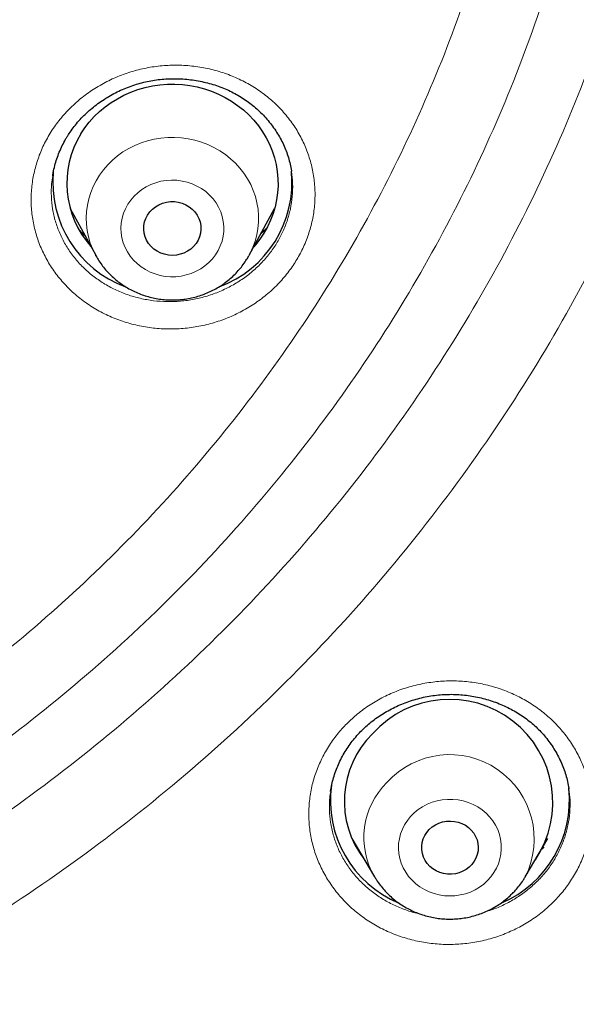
# Model space of a CAD drawing. Header units: millimetres. Extents: x 8 to 971, y 12 to 977.
# Tile 137 of 195: x 358 to 366, y 776 to 790. Entities that reach past the tile are written whole.
import ezdxf

# ---------------------------------------------------------------- set-up
doc = ezdxf.new("R2010")
doc.units = ezdxf.units.MM

msp = doc.modelspace()

# ---------------------------------------------------------------- linework, layer by layer
at = {"color": 7, "linetype": 'Continuous', "lineweight": 30}
for p, q in [((358.695, 787.532), (359.058, 786.867)), ((361.236, 786.867), (361.599, 787.532)), ((359.062, 786.86), (359.058, 786.867)), ((361.208, 786.819), (361.231, 786.859)), ((361.236, 786.867), (361.232, 786.859)), ((362.397, 779.265), (362.395, 779.252)), ((365.777, 779.291), (365.777, 779.3)), ((362.697, 778.587), (363.019, 778.04)), ((365.158, 778.04), (365.48, 778.587)), ((362.792, 778.425), (362.769, 778.447)), ((365.42, 778.465), (365.391, 778.435))]:
    msp.add_line(p, q, dxfattribs=at)
at = {"color": 252, "linetype": 'Continuous', "lineweight": 0}
for p, q in [((361.477, 787.241), (361.401, 787.17)), ((362.789, 778.429), (362.767, 778.452)), ((365.421, 778.466), (365.392, 778.437))]:
    msp.add_line(p, q, dxfattribs=at)
at = {"color": 7, "linetype": 'Continuous', "lineweight": 30, "flags": 128}
for points in [[(358.848, 788.593), (358.905, 788.678), (358.968, 788.759), (359.037, 788.836), (359.112, 788.908), (359.192, 788.975), (359.277, 789.036), (359.366, 789.091), (359.46, 789.141), (359.557, 789.184), (359.656, 789.22), (359.759, 789.249), (359.863, 789.272), (359.969, 789.287), (360.076, 789.296), (360.183, 789.297), (360.29, 789.291), (360.396, 789.278), (360.501, 789.258), (360.604, 789.23), (360.705, 789.196), (360.802, 789.156), (360.897, 789.108), (360.988, 789.055), (361.074, 788.996), (361.156, 788.931), (361.233, 788.86), (361.304, 788.785), (361.369, 788.705), (361.428, 788.621), (361.48, 788.534), (361.526, 788.443), (361.565, 788.349), (361.596, 788.253), (361.62, 788.155), (361.636, 788.055), (361.645, 787.955), (361.647, 787.854), (361.64, 787.754), (361.626, 787.654), (361.605, 787.555), (361.576, 787.459), (361.54, 787.364), (361.496, 787.272), (361.446, 787.183), (361.389, 787.098), (361.326, 787.016), (361.303, 786.989)], [(359.795, 787.439), (359.827, 787.483), (359.865, 787.523), (359.908, 787.557), (359.956, 787.585), (360.008, 787.607), (360.063, 787.622), (360.119, 787.629), (360.175, 787.629), (360.231, 787.622), (360.286, 787.607), (360.338, 787.585), (360.386, 787.557), (360.429, 787.523), (360.467, 787.483), (360.499, 787.439), (360.524, 787.391), (360.541, 787.341), (360.551, 787.288), (360.553, 787.235), (360.547, 787.182), (360.533, 787.13), (360.512, 787.081), (360.484, 787.035), (360.449, 786.993), (360.408, 786.956), (360.362, 786.924), (360.312, 786.899), (360.259, 786.881), (360.204, 786.87), (360.147, 786.866), (360.09, 786.87), (360.035, 786.881), (359.982, 786.899), (359.932, 786.924), (359.886, 786.956), (359.845, 786.993), (359.81, 787.035), (359.782, 787.081), (359.761, 787.13), (359.747, 787.182), (359.741, 787.235), (359.743, 787.288), (359.753, 787.341), (359.77, 787.391), (359.795, 787.439)], [(363.795, 778.713), (363.836, 778.749), (363.882, 778.779), (363.932, 778.803), (363.985, 778.82), (364.04, 778.83), (364.096, 778.833), (364.152, 778.828), (364.206, 778.817), (364.258, 778.798), (364.307, 778.772), (364.352, 778.74), (364.392, 778.703), (364.426, 778.661), (364.453, 778.615), (364.473, 778.566), (364.485, 778.514), (364.49, 778.462), (364.487, 778.409), (364.476, 778.358), (364.458, 778.308), (364.433, 778.261), (364.4, 778.218), (364.362, 778.179), (364.319, 778.146), (364.271, 778.119), (364.219, 778.098), (364.165, 778.085), (364.109, 778.078), (364.053, 778.079), (363.998, 778.088), (363.944, 778.103), (363.893, 778.125), (363.846, 778.154), (363.804, 778.189), (363.767, 778.228), (363.737, 778.273), (363.713, 778.32), (363.697, 778.371), (363.688, 778.423), (363.687, 778.476), (363.694, 778.528), (363.708, 778.579), (363.73, 778.627), (363.759, 778.672), (363.795, 778.713)]]:
    msp.add_lwpolyline(points, dxfattribs=at)
at = {"color": 252, "linetype": 'Continuous', "lineweight": 0, "flags": 128}
for points in [[(359.058, 786.867), (359.056, 786.87), (359.016, 786.953), (358.982, 787.039), (358.956, 787.127), (358.938, 787.217), (358.927, 787.308), (358.923, 787.399), (358.928, 787.49), (358.94, 787.581), (358.96, 787.67), (358.987, 787.758), (359.022, 787.844), (359.064, 787.926), (359.112, 788.005), (359.168, 788.081), (359.229, 788.152), (359.296, 788.218), (359.369, 788.279), (359.446, 788.334), (359.528, 788.383), (359.614, 788.426), (359.703, 788.463), (359.795, 788.493), (359.889, 788.515), (359.985, 788.531), (360.082, 788.54), (360.179, 788.541), (360.277, 788.535), (360.373, 788.521), (360.468, 788.501), (360.56, 788.474), (360.651, 788.439), (360.738, 788.398), (360.821, 788.351), (360.9, 788.298), (360.974, 788.239), (361.043, 788.174), (361.107, 788.105), (361.164, 788.031), (361.215, 787.953), (361.259, 787.871), (361.296, 787.787), (361.326, 787.7), (361.348, 787.611), (361.363, 787.521), (361.37, 787.429), (361.369, 787.338), (361.361, 787.247), (361.345, 787.157), (361.321, 787.068), (361.29, 786.981), (361.252, 786.897), (361.236, 786.867)], [(359.514, 787.591), (359.48, 787.528), (359.453, 787.463), (359.433, 787.394), (359.421, 787.325), (359.417, 787.254), (359.42, 787.184), (359.431, 787.114), (359.449, 787.045), (359.475, 786.979), (359.508, 786.915), (359.548, 786.855), (359.594, 786.8), (359.646, 786.749), (359.704, 786.703), (359.766, 786.663), (359.832, 786.629), (359.901, 786.602), (359.973, 786.582), (360.047, 786.568), (360.122, 786.562), (360.197, 786.563), (360.272, 786.572), (360.345, 786.588), (360.416, 786.61), (360.485, 786.64), (360.55, 786.675), (360.61, 786.717), (360.666, 786.765), (360.716, 786.818), (360.76, 786.875), (360.798, 786.936), (360.828, 787.001), (360.852, 787.068), (360.868, 787.137), (360.876, 787.207), (360.877, 787.278), (360.87, 787.348), (360.855, 787.417), (360.833, 787.485), (360.803, 787.55), (360.767, 787.612), (360.724, 787.67), (360.674, 787.723), (360.62, 787.772), (360.56, 787.814), (360.496, 787.851), (360.428, 787.882), (360.357, 787.906), (360.284, 787.922), (360.21, 787.932), (360.134, 787.935), (360.059, 787.93), (359.985, 787.918), (359.913, 787.898), (359.843, 787.872), (359.776, 787.84), (359.714, 787.801), (359.655, 787.756), (359.603, 787.706), (359.555, 787.651), (359.514, 787.591)], [(364.622, 777.987), (364.671, 778.041), (364.713, 778.1), (364.749, 778.162), (364.777, 778.227), (364.799, 778.295), (364.812, 778.364), (364.818, 778.435), (364.817, 778.505), (364.808, 778.576), (364.791, 778.644), (364.766, 778.711), (364.735, 778.775), (364.696, 778.836), (364.651, 778.893), (364.601, 778.945), (364.544, 778.992), (364.483, 779.033), (364.418, 779.068), (364.349, 779.097), (364.278, 779.119), (364.204, 779.133), (364.129, 779.141), (364.054, 779.141), (363.979, 779.134), (363.905, 779.12), (363.834, 779.099), (363.765, 779.071), (363.699, 779.036), (363.638, 778.996), (363.581, 778.949), (363.53, 778.898), (363.484, 778.841), (363.445, 778.781), (363.413, 778.717), (363.388, 778.65), (363.37, 778.582), (363.36, 778.512), (363.358, 778.441), (363.364, 778.37), (363.377, 778.301), (363.397, 778.233), (363.425, 778.167), (363.46, 778.105), (363.502, 778.046), (363.55, 777.992), (363.604, 777.942), (363.662, 777.898), (363.726, 777.86), (363.793, 777.828), (363.863, 777.803), (363.936, 777.784), (364.01, 777.773), (364.085, 777.769), (364.16, 777.772), (364.235, 777.783), (364.307, 777.801), (364.378, 777.825), (364.445, 777.857), (364.509, 777.894), (364.568, 777.938), (364.622, 777.987)]]:
    msp.add_lwpolyline(points, dxfattribs=at)
at = {"color": 7, "linetype": 'Continuous', "lineweight": 30}
for centre, radius, start, end in [((359.993, 787.887), 1.345, 148.3588, 221.8574), ((360.039, 787.907), 1.59, 174.8039, 249.4418), ((360.257, 787.905), 1.588, 290.4959, 5.6135), ((364.083, 779.096), 1.465, 326.2523, 138.118), ((363.937, 779.113), 1.348, 134.5252, 218.0479), ((363.973, 779.127), 1.582, 172.1758, 247.3548), ((364.201, 779.129), 1.585, 293.1751, 6.0598)]:
    msp.add_arc(centre, radius, start, end, dxfattribs=at)
at = {"color": 252, "linetype": 'Continuous', "lineweight": 0}
for centre, radius, start, end in [((364.084, 778.576), 1.2, 333.3606, 137.8426), ((363.964, 778.598), 1.098, 134.5016, 210.5235)]:
    msp.add_arc(centre, radius, start, end, dxfattribs=at)
at = {"color": 7, "linetype": 'Continuous', "lineweight": 30}
for points, knots in [([(340.08, 755.314), (338.877, 755.42), (336.473, 755.633), (332.915, 756.297), (329.422, 757.208), (326.048, 758.376), (322.809, 759.778), (319.723, 761.402), (316.782, 763.249), (314.004, 765.307), (311.407, 767.563), (309.006, 770.004), (306.816, 772.614), (304.851, 775.377), (303.123, 778.277), (301.642, 781.296), (300.418, 784.414), (299.458, 787.613), (298.768, 790.873), (298.352, 794.173), (298.213, 797.494), (298.352, 800.816), (298.768, 804.116), (299.458, 807.376), (300.418, 810.575), (301.642, 813.693), (303.123, 816.712), (304.851, 819.612), (306.816, 822.375), (309.006, 824.985), (311.407, 827.426), (314.004, 829.682), (316.782, 831.74), (319.723, 833.586), (322.809, 835.21), (326.021, 836.602), (329.339, 837.752), (332.744, 838.655), (336.213, 839.303), (339.725, 839.694), (343.26, 839.824), (346.794, 839.694), (350.306, 839.303), (353.775, 838.655), (357.18, 837.752), (360.498, 836.602), (363.71, 835.21), (366.796, 833.586), (369.737, 831.74), (372.515, 829.682), (375.112, 827.426), (377.513, 824.985), (379.703, 822.375), (381.668, 819.612), (383.396, 816.712), (384.877, 813.693), (386.101, 810.575), (387.061, 807.376), (387.751, 804.116), (388.167, 800.816), (388.306, 797.494), (388.167, 794.173), (387.751, 790.873), (387.061, 787.613), (386.101, 784.414), (384.877, 781.296), (383.396, 778.277), (381.668, 775.377), (379.703, 772.614), (377.513, 770.004), (375.112, 767.563), (372.515, 765.307), (369.737, 763.249), (366.796, 761.402), (363.71, 759.778), (360.471, 758.376), (357.097, 757.208), (353.604, 756.297), (350.047, 755.633), (347.642, 755.42), (346.439, 755.314)], [0, 0, 0, 0, 0.013106, 0.026212, 0.039318, 0.052424, 0.065212, 0.078, 0.090788, 0.103576, 0.116364, 0.129151, 0.141939, 0.154727, 0.167515, 0.180303, 0.193091, 0.205879, 0.218667, 0.231454, 0.244242, 0.25703, 0.269818, 0.282606, 0.295394, 0.308182, 0.32097, 0.333758, 0.346545, 0.359333, 0.372121, 0.384909, 0.397697, 0.410485, 0.423273, 0.436061, 0.448848, 0.461636, 0.474424, 0.487212, 0.5, 0.512788, 0.525576, 0.538364, 0.551152, 0.563939, 0.576727, 0.589515, 0.602303, 0.615091, 0.627879, 0.640667, 0.653455, 0.666242, 0.67903, 0.691818, 0.704606, 0.717394, 0.730182, 0.74297, 0.755758, 0.768546, 0.781333, 0.794121, 0.806909, 0.819697, 0.832485, 0.845273, 0.858061, 0.870849, 0.883636, 0.896424, 0.909212, 0.922, 0.934788, 0.947576, 0.960682, 0.973788, 0.986894, 1, 1, 1, 1]), ([(364.833, 758.173), (364.904, 758.206), (365.164, 758.331), (365.602, 758.549), (366.135, 758.82), (366.637, 759.085), (367.111, 759.341), (367.558, 759.589), (367.983, 759.831), (368.386, 760.065), (368.765, 760.29), (369.12, 760.505), (369.45, 760.709), (369.755, 760.901), (370.036, 761.08), (370.293, 761.246), (370.525, 761.399), (370.735, 761.538), (370.921, 761.664), (371.085, 761.775), (371.227, 761.872), (371.346, 761.954), (371.444, 762.022), (371.516, 762.072), (371.567, 762.107), (371.6, 762.13), (371.624, 762.147), (371.644, 762.161), (371.672, 762.181), (371.715, 762.211), (371.78, 762.257), (371.865, 762.317), (371.969, 762.391), (372.093, 762.48), (372.236, 762.583), (372.397, 762.701), (372.571, 762.829), (372.751, 762.963), (373.037, 763.177), (373.424, 763.472), (374.036, 763.952), (374.76, 764.542), (375.451, 765.132), (375.993, 765.612), (376.393, 765.975), (376.788, 766.341), (377.133, 766.67), (377.436, 766.963), (377.702, 767.225), (377.979, 767.502), (378.266, 767.795), (378.571, 768.111), (378.892, 768.451), (379.229, 768.816), (379.577, 769.2), (379.933, 769.604), (380.299, 770.029), (380.666, 770.465), (381.032, 770.912), (381.397, 771.37), (381.768, 771.847), (382.143, 772.344), (382.452, 772.766), (382.696, 773.106), (382.873, 773.357), (383.044, 773.602), (383.205, 773.836), (383.353, 774.054), (383.495, 774.267), (383.63, 774.47), (383.756, 774.664), (383.866, 774.834), (383.955, 774.973), (384.025, 775.083), (384.079, 775.168), (384.123, 775.237), (384.158, 775.293), (384.187, 775.339), (384.215, 775.384), (384.247, 775.435), (384.285, 775.497), (384.334, 775.577), (384.395, 775.676), (384.469, 775.796), (384.551, 775.933), (384.64, 776.08), (384.731, 776.233), (384.866, 776.462), (385.046, 776.771), (385.285, 777.193), (385.543, 777.66), (385.818, 778.175), (386.103, 778.726), (386.396, 779.312), (386.692, 779.93), (386.984, 780.563), (387.269, 781.21), (387.541, 781.857), (387.8, 782.502), (388.047, 783.146), (388.243, 783.685), (388.394, 784.114), (388.502, 784.43), (388.605, 784.738), (388.7, 785.029), (388.785, 785.295), (388.859, 785.534), (388.924, 785.745), (388.979, 785.93), (389.026, 786.088), (389.06, 786.204), (389.083, 786.286), (389.098, 786.338), (389.111, 786.382), (389.121, 786.418), (389.131, 786.453), (389.143, 786.494), (389.159, 786.552), (389.181, 786.629), (389.208, 786.728), (389.242, 786.849), (389.28, 786.991), (389.324, 787.155), (389.373, 787.341), (389.425, 787.543), (389.479, 787.756), (389.533, 787.972), (389.586, 788.19), (389.637, 788.405), (389.685, 788.615), (389.749, 788.897), (389.825, 789.246), (389.911, 789.658), (389.988, 790.051), (390.059, 790.426), (390.123, 790.783), (390.18, 791.12), (390.232, 791.44), (390.279, 791.74), (390.321, 792.022), (390.369, 792.367), (390.423, 792.775), (390.479, 793.236), (390.527, 793.669), (390.567, 794.072), (390.594, 794.373), (390.611, 794.574), (390.62, 794.677), (390.627, 794.761), (390.631, 794.82), (390.635, 794.864), (390.638, 794.905), (390.642, 794.961), (390.647, 795.035), (390.655, 795.135), (390.663, 795.26), (390.673, 795.404), (390.682, 795.555), (390.691, 795.711), (390.7, 795.871), (390.71, 796.068), (390.721, 796.304), (390.731, 796.583), (390.74, 796.851), (390.747, 797.101), (390.751, 797.321), (390.754, 797.521), (390.756, 797.702), (390.757, 797.863), (390.758, 797.985), (390.758, 798.077), (390.758, 798.146), (390.758, 798.216), (390.758, 798.261), (390.758, 798.284)], [0, 0, 0, 0, 0.004554, 0.016714, 0.028355, 0.039282, 0.049707, 0.059631, 0.069053, 0.078151, 0.086726, 0.094778, 0.102308, 0.109316, 0.1158, 0.121763, 0.127173, 0.132066, 0.136443, 0.140303, 0.143646, 0.146473, 0.148782, 0.150575, 0.151637, 0.152373, 0.152928, 0.153374, 0.153813, 0.154908, 0.15646, 0.158471, 0.160972, 0.163941, 0.16738, 0.171287, 0.175621, 0.180029, 0.184433, 0.196521, 0.208575, 0.230017, 0.251351, 0.261978, 0.272578, 0.283152, 0.293728, 0.300686, 0.30802, 0.315728, 0.323812, 0.332271, 0.341653, 0.351458, 0.361684, 0.372333, 0.383405, 0.394899, 0.406123, 0.417723, 0.429698, 0.44205, 0.454776, 0.460844, 0.466994, 0.473047, 0.478697, 0.483937, 0.488767, 0.493935, 0.498534, 0.502565, 0.506027, 0.508387, 0.510383, 0.512015, 0.513283, 0.514317, 0.515307, 0.516458, 0.517906, 0.519649, 0.522056, 0.524866, 0.528078, 0.531571, 0.535126, 0.538739, 0.547483, 0.556547, 0.567755, 0.579416, 0.591531, 0.604986, 0.618711, 0.632661, 0.646836, 0.661237, 0.674881, 0.688721, 0.702758, 0.709443, 0.716172, 0.722861, 0.729044, 0.734653, 0.739686, 0.744145, 0.748029, 0.751338, 0.754072, 0.755355, 0.756456, 0.757376, 0.758115, 0.758711, 0.759541, 0.760705, 0.762325, 0.764394, 0.766913, 0.769882, 0.7733, 0.777168, 0.781486, 0.78584, 0.790431, 0.79495, 0.799383, 0.803732, 0.807997, 0.81685, 0.825313, 0.833388, 0.841075, 0.848372, 0.85528, 0.861799, 0.86793, 0.873671, 0.879033, 0.889039, 0.898525, 0.907179, 0.915349, 0.923035, 0.925455, 0.927568, 0.929269, 0.93056, 0.931164, 0.931928, 0.933057, 0.934553, 0.936415, 0.939139, 0.942104, 0.945157, 0.948297, 0.951526, 0.954841, 0.960229, 0.965834, 0.971654, 0.976476, 0.980904, 0.984939, 0.988581, 0.991829, 0.994685, 0.995999, 0.997298, 0.998621, 1, 1, 1, 1]), ([(358.654, 788.554), (358.663, 788.567), (358.689, 788.609), (358.738, 788.677), (358.801, 788.756), (358.871, 788.832), (358.946, 788.905), (359.026, 788.973), (359.111, 789.037), (359.2, 789.097), (359.292, 789.151), (359.388, 789.2), (359.486, 789.243), (359.586, 789.28), (359.688, 789.311), (359.791, 789.336), (359.895, 789.355), (360.001, 789.368), (360.108, 789.374), (360.216, 789.375), (360.325, 789.37), (360.433, 789.358), (360.54, 789.34), (360.646, 789.316), (360.748, 789.287), (360.848, 789.252), (360.943, 789.211), (361.035, 789.165), (361.123, 789.114), (361.208, 789.058), (361.289, 788.996), (361.367, 788.928), (361.44, 788.856), (361.508, 788.78), (361.571, 788.7), (361.629, 788.616), (361.68, 788.529), (361.725, 788.44), (361.763, 788.349), (361.795, 788.256), (361.819, 788.161), (361.833, 788.097), (361.837, 788.065), (361.837, 788.064)], [0, 0, 0, 0, 0.012066, 0.03695, 0.061952, 0.087112, 0.112414, 0.137831, 0.163329, 0.188862, 0.21437, 0.239797, 0.265096, 0.290229, 0.315159, 0.339859, 0.364477, 0.389336, 0.414482, 0.439863, 0.465415, 0.491068, 0.516746, 0.542344, 0.567792, 0.593027, 0.618, 0.6427, 0.667398, 0.69244, 0.717729, 0.74323, 0.768902, 0.794692, 0.820551, 0.846419, 0.87224, 0.897967, 0.923577, 0.94904, 0.974364, 0.999711, 1, 1, 1, 1]), ([(358.448, 787.991), (358.45, 788.008), (358.457, 788.058), (358.477, 788.14), (358.505, 788.238), (358.541, 788.333), (358.582, 788.425), (358.621, 788.498), (358.646, 788.54), (358.654, 788.554)], [0, 0, 0, 0, 0.0863, 0.255775, 0.424698, 0.592755, 0.759707, 0.92538, 1, 1, 1, 1]), ([(361.838, 788.06), (361.838, 788.061), (361.838, 788.062), (361.838, 788.063), (361.837, 788.064)], [0, 0, 0, 0, 0.206558, 1, 1, 1, 1]), ([(358.903, 787.152), (358.893, 787.16), (358.865, 787.183), (358.84, 787.209), (358.824, 787.226)], [0, 0, 0, 0, 0.342653, 1, 1, 1, 1]), ([(361.479, 787.246), (361.465, 787.231), (361.441, 787.206), (361.414, 787.184), (361.404, 787.175)], [0, 0, 0, 0, 0.59278, 1, 1, 1, 1]), ([(359.062, 786.86), (359.076, 786.835), (359.105, 786.785), (359.156, 786.714), (359.213, 786.645), (359.276, 786.58), (359.343, 786.52), (359.415, 786.464), (359.491, 786.414), (359.57, 786.37), (359.653, 786.331), (359.739, 786.299), (359.827, 786.273), (359.917, 786.253), (360.008, 786.239), (360.1, 786.233), (360.192, 786.233), (360.285, 786.239), (360.376, 786.252), (360.466, 786.272), (360.555, 786.299), (360.641, 786.331), (360.724, 786.37), (360.805, 786.415), (360.881, 786.465), (360.953, 786.521), (361.021, 786.582), (361.084, 786.648), (361.141, 786.718), (361.182, 786.775), (361.203, 786.81), (361.208, 786.819)], [0, 0, 0, 0, 0.032882, 0.067795, 0.102765, 0.137789, 0.17287, 0.208016, 0.243219, 0.278479, 0.313796, 0.349165, 0.384581, 0.42004, 0.455535, 0.491061, 0.526612, 0.56218, 0.597758, 0.633337, 0.668911, 0.70447, 0.740011, 0.77552, 0.810997, 0.846426, 0.881808, 0.917136, 0.952404, 0.987608, 1, 1, 1, 1]), ([(362.393, 779.253), (362.394, 779.261), (362.4, 779.302), (362.416, 779.375), (362.442, 779.472), (362.475, 779.568), (362.514, 779.661), (362.56, 779.753), (362.612, 779.841), (362.67, 779.926), (362.733, 780.007), (362.801, 780.084), (362.874, 780.157), (362.951, 780.225), (363.033, 780.288), (363.12, 780.347), (363.211, 780.401), (363.305, 780.45), (363.403, 780.494), (363.504, 780.532), (363.607, 780.564), (363.712, 780.591), (363.818, 780.611), (363.924, 780.624), (364.031, 780.632), (364.137, 780.633), (364.243, 780.627), (364.348, 780.616), (364.454, 780.599), (364.558, 780.575), (364.661, 780.546), (364.762, 780.51), (364.861, 780.469), (364.956, 780.422), (365.047, 780.37), (365.134, 780.313), (365.216, 780.252), (365.293, 780.186), (365.365, 780.117), (365.432, 780.042), (365.495, 779.963), (365.553, 779.88), (365.605, 779.792), (365.652, 779.702), (365.692, 779.609), (365.727, 779.514), (365.754, 779.417), (365.77, 779.343), (365.776, 779.301), (365.777, 779.291)], [0, 0, 0, 0, 0.005602, 0.027767, 0.050013, 0.072312, 0.094636, 0.116934, 0.139174, 0.161325, 0.183357, 0.205254, 0.226996, 0.248582, 0.270236, 0.292007, 0.313879, 0.33583, 0.357829, 0.379845, 0.401835, 0.423767, 0.445618, 0.467365, 0.489, 0.510447, 0.531822, 0.553384, 0.575115, 0.59699, 0.618972, 0.641023, 0.663095, 0.685131, 0.707084, 0.728918, 0.750603, 0.772106, 0.793482, 0.815123, 0.837045, 0.859207, 0.881555, 0.904025, 0.926549, 0.94905, 0.971452, 0.993696, 1, 1, 1, 1]), ([(363.019, 778.041), (363.028, 778.026), (363.051, 777.986), (363.096, 777.924), (363.152, 777.854), (363.215, 777.789), (363.282, 777.729), (363.353, 777.673), (363.429, 777.623), (363.509, 777.579), (363.591, 777.54), (363.677, 777.507), (363.765, 777.481), (363.855, 777.461), (363.946, 777.447), (364.038, 777.44), (364.13, 777.44), (364.223, 777.446), (364.314, 777.459), (364.404, 777.479), (364.493, 777.505), (364.579, 777.537), (364.663, 777.576), (364.743, 777.621), (364.82, 777.671), (364.892, 777.726), (364.944, 777.772), (364.971, 777.8), (364.977, 777.806)], [0, 0, 0, 0, 0.022497, 0.062242, 0.102051, 0.141921, 0.181858, 0.221861, 0.261934, 0.302076, 0.342279, 0.382542, 0.422859, 0.463223, 0.503631, 0.544074, 0.584545, 0.625037, 0.665539, 0.706043, 0.746542, 0.787024, 0.827484, 0.867914, 0.9083, 0.948638, 0.988919, 1, 1, 1, 1]), ([(364.977, 777.806), (364.991, 777.82), (365.026, 777.857), (365.077, 777.919), (365.123, 777.982), (365.147, 778.023), (365.156, 778.038)], [0, 0, 0, 0, 0.20849, 0.515327, 0.821802, 1, 1, 1, 1])]:
    msp.add_open_spline(points, degree=3, knots=knots, dxfattribs=at)
at = {"color": 252, "linetype": 'Continuous', "lineweight": 0}
for points, knots in [([(339.798, 773.529), (339.084, 773.638), (337.655, 773.856), (335.559, 774.4), (333.572, 775.079), (331.704, 775.889), (329.961, 776.806), (328.299, 777.85), (326.729, 779.012), (325.262, 780.287), (323.905, 781.666), (322.668, 783.141), (321.558, 784.703), (320.581, 786.341), (319.744, 788.047), (319.053, 789.809), (318.51, 791.616), (318.12, 793.458), (317.885, 795.323), (317.807, 797.199), (317.885, 799.076), (318.12, 800.941), (318.51, 802.783), (319.053, 804.59), (319.744, 806.352), (320.581, 808.058), (321.558, 809.696), (322.668, 811.258), (323.905, 812.733), (325.262, 814.112), (326.729, 815.387), (328.299, 816.549), (329.961, 817.593), (331.704, 818.51), (333.519, 819.296), (335.394, 819.946), (337.318, 820.456), (339.278, 820.823), (341.263, 821.043), (343.26, 821.117), (345.257, 821.043), (347.241, 820.823), (349.201, 820.456), (351.125, 819.946), (353, 819.296), (354.815, 818.51), (356.558, 817.593), (358.22, 816.549), (359.79, 815.387), (361.257, 814.112), (362.614, 812.733), (363.851, 811.258), (364.961, 809.696), (365.938, 808.058), (366.775, 806.352), (367.466, 804.59), (368.009, 802.783), (368.399, 800.941), (368.634, 799.076), (368.712, 797.199), (368.634, 795.323), (368.399, 793.458), (368.009, 791.616), (367.466, 789.809), (366.775, 788.047), (365.938, 786.341), (364.961, 784.703), (363.851, 783.141), (362.614, 781.666), (361.257, 780.287), (359.79, 779.012), (358.22, 777.85), (356.558, 776.806), (354.815, 775.889), (352.95, 775.08), (350.968, 774.403), (348.88, 773.86), (347.457, 773.641), (346.745, 773.532)], [0, 0, 0, 0, 0.014209, 0.028417, 0.042626, 0.055696, 0.068766, 0.081836, 0.094907, 0.107977, 0.121047, 0.134117, 0.147187, 0.160257, 0.173327, 0.186398, 0.199468, 0.212538, 0.225608, 0.238678, 0.251748, 0.264818, 0.277889, 0.290959, 0.304029, 0.317099, 0.330169, 0.343239, 0.356309, 0.36938, 0.38245, 0.39552, 0.40859, 0.42166, 0.43473, 0.4478, 0.460871, 0.473941, 0.487011, 0.500081, 0.513151, 0.526221, 0.539292, 0.552362, 0.565432, 0.578502, 0.591572, 0.604642, 0.617712, 0.630783, 0.643853, 0.656923, 0.669993, 0.683063, 0.696133, 0.709203, 0.722274, 0.735344, 0.748414, 0.761484, 0.774554, 0.787624, 0.800694, 0.813765, 0.826835, 0.839905, 0.852975, 0.866045, 0.879115, 0.892186, 0.905256, 0.918326, 0.931396, 0.944466, 0.957536, 0.971691, 0.985845, 1, 1, 1, 1]), ([(346.66, 774.616), (347.327, 774.721), (348.662, 774.93), (350.619, 775.442), (352.485, 776.082), (354.251, 776.847), (355.909, 777.72), (357.49, 778.712), (358.983, 779.818), (360.379, 781.031), (361.669, 782.342), (362.846, 783.745), (363.902, 785.231), (364.831, 786.789), (365.627, 788.411), (366.285, 790.087), (366.801, 791.807), (367.172, 793.559), (367.395, 795.333), (367.47, 797.118), (367.395, 798.903), (367.172, 800.677), (366.801, 802.429), (366.285, 804.148), (365.627, 805.824), (364.831, 807.446), (363.902, 809.005), (362.846, 810.49), (361.669, 811.893), (360.379, 813.205), (358.983, 814.417), (357.49, 815.523), (355.909, 816.515), (354.251, 817.388), (352.524, 818.136), (350.741, 818.754), (348.911, 819.239), (347.047, 819.588), (345.159, 819.798), (343.26, 819.868), (341.36, 819.798), (339.472, 819.588), (337.608, 819.239), (335.778, 818.754), (333.995, 818.136), (332.268, 817.388), (330.61, 816.515), (329.029, 815.523), (327.536, 814.417), (326.14, 813.205), (324.85, 811.893), (323.673, 810.49), (322.617, 809.005), (321.688, 807.446), (320.892, 805.824), (320.234, 804.148), (319.718, 802.429), (319.347, 800.677), (319.124, 798.903), (319.049, 797.118), (319.124, 795.333), (319.347, 793.559), (319.718, 791.807), (320.234, 790.087), (320.892, 788.411), (321.688, 786.789), (322.617, 785.231), (323.673, 783.745), (324.85, 782.342), (326.14, 781.031), (327.536, 779.818), (329.029, 778.712), (330.61, 777.72), (332.268, 776.847), (334.034, 776.082), (335.9, 775.442), (337.858, 774.93), (339.192, 774.721), (339.859, 774.616)], [0, 0, 0, 0, 0.013976, 0.027953, 0.041929, 0.055017, 0.068105, 0.081192, 0.09428, 0.107368, 0.120455, 0.133543, 0.146631, 0.159719, 0.172806, 0.185894, 0.198982, 0.212069, 0.225157, 0.238245, 0.251332, 0.26442, 0.277508, 0.290595, 0.303683, 0.316771, 0.329859, 0.342946, 0.356034, 0.369122, 0.382209, 0.395297, 0.408385, 0.421472, 0.43456, 0.447648, 0.460735, 0.473823, 0.486911, 0.499999, 0.513086, 0.526174, 0.539262, 0.552349, 0.565437, 0.578525, 0.591612, 0.6047, 0.617788, 0.630876, 0.643963, 0.657051, 0.670139, 0.683226, 0.696314, 0.709402, 0.722489, 0.735577, 0.748665, 0.761752, 0.77484, 0.787928, 0.801016, 0.814103, 0.827191, 0.840279, 0.853366, 0.866454, 0.879542, 0.892629, 0.905717, 0.918805, 0.931893, 0.94498, 0.958068, 0.972045, 0.986023, 1, 1, 1, 1]), ([(339.895, 775.418), (339.266, 775.519), (338.009, 775.721), (336.165, 776.207), (334.396, 776.815), (332.712, 777.545), (331.121, 778.382), (329.604, 779.334), (328.172, 780.396), (326.832, 781.559), (325.594, 782.818), (324.465, 784.164), (323.451, 785.589), (322.56, 787.085), (321.796, 788.642), (321.165, 790.25), (320.67, 791.9), (320.314, 793.581), (320.099, 795.283), (320.028, 796.996), (320.099, 798.709), (320.314, 800.411), (320.67, 802.092), (321.165, 803.742), (321.796, 805.35), (322.56, 806.907), (323.451, 808.403), (324.465, 809.828), (325.594, 811.174), (326.832, 812.433), (328.172, 813.596), (329.604, 814.657), (331.121, 815.61), (332.712, 816.447), (334.369, 817.165), (336.081, 817.758), (337.836, 818.224), (339.625, 818.558), (341.437, 818.759), (343.26, 818.827), (345.082, 818.759), (346.894, 818.558), (348.683, 818.224), (350.439, 817.758), (352.15, 817.165), (353.807, 816.447), (355.398, 815.61), (356.915, 814.657), (358.347, 813.596), (359.687, 812.433), (360.925, 811.174), (362.054, 809.828), (363.068, 808.403), (363.959, 806.907), (364.723, 805.35), (365.354, 803.742), (365.849, 802.092), (366.205, 800.411), (366.42, 798.709), (366.491, 796.996), (366.42, 795.283), (366.205, 793.581), (365.849, 791.9), (365.354, 790.25), (364.723, 788.642), (363.959, 787.085), (363.068, 785.589), (362.054, 784.164), (360.925, 782.818), (359.687, 781.559), (358.347, 780.396), (356.915, 779.334), (355.398, 778.382), (353.807, 777.545), (352.12, 776.814), (350.346, 776.205), (348.494, 775.717), (347.231, 775.515), (346.6, 775.415)], [0, 0, 0, 0, 0.013748, 0.027497, 0.041245, 0.05435, 0.067455, 0.080559, 0.093664, 0.106769, 0.119873, 0.132978, 0.146083, 0.159188, 0.172292, 0.185397, 0.198502, 0.211606, 0.224711, 0.237816, 0.250921, 0.264025, 0.27713, 0.290235, 0.30334, 0.316444, 0.329549, 0.342654, 0.355758, 0.368863, 0.381968, 0.395073, 0.408177, 0.421282, 0.434387, 0.447492, 0.460596, 0.473701, 0.486806, 0.49991, 0.513015, 0.52612, 0.539225, 0.552329, 0.565434, 0.578539, 0.591643, 0.604748, 0.617853, 0.630958, 0.644062, 0.657167, 0.670272, 0.683377, 0.696481, 0.709586, 0.722691, 0.735795, 0.7489, 0.762005, 0.77511, 0.788214, 0.801319, 0.814424, 0.827529, 0.840633, 0.853738, 0.866843, 0.879947, 0.893052, 0.906157, 0.919262, 0.932366, 0.945471, 0.958576, 0.972384, 0.986192, 1, 1, 1, 1]), ([(345.541, 776.246), (346.07, 776.308), (347.129, 776.432), (348.694, 776.754), (350.231, 777.175), (351.774, 777.715), (353.312, 778.381), (354.828, 779.179), (356.273, 780.087), (357.638, 781.098), (358.915, 782.207), (360.095, 783.406), (361.171, 784.689), (362.136, 786.047), (362.986, 787.473), (363.713, 788.956), (364.315, 790.488), (364.787, 792.061), (365.126, 793.663), (365.33, 795.285), (365.398, 796.917), (365.33, 798.549), (365.125, 800.171), (364.786, 801.773), (364.314, 803.345), (363.713, 804.878), (362.985, 806.361), (362.135, 807.786), (361.17, 809.144), (360.093, 810.427), (358.914, 811.626), (357.637, 812.735), (356.272, 813.746), (354.827, 814.654), (353.31, 815.452), (351.731, 816.135), (350.101, 816.701), (348.427, 817.144), (346.723, 817.463), (344.996, 817.655), (343.26, 817.719), (341.523, 817.654), (339.796, 817.462), (338.092, 817.144), (336.419, 816.7), (334.788, 816.135), (333.209, 815.451), (331.693, 814.653), (330.248, 813.745), (328.882, 812.734), (327.606, 811.625), (326.426, 810.426), (325.35, 809.143), (324.384, 807.785), (323.535, 806.359), (322.808, 804.876), (322.206, 803.344), (321.734, 801.771), (321.395, 800.169), (321.191, 798.547), (321.123, 796.915), (321.191, 795.283), (321.395, 793.661), (321.735, 792.059), (322.207, 790.487), (322.808, 788.954), (323.536, 787.471), (324.385, 786.046), (325.351, 784.688), (326.427, 783.405), (327.607, 782.206), (328.884, 781.097), (330.249, 780.086), (331.694, 779.178), (333.211, 778.38), (334.748, 777.715), (336.291, 777.174), (337.827, 776.754), (339.391, 776.432), (340.449, 776.308), (340.979, 776.246)], [0, 0, 0, 0, 0.011909, 0.023818, 0.035727, 0.047636, 0.060561, 0.073486, 0.086411, 0.099336, 0.112261, 0.125186, 0.138111, 0.151036, 0.163961, 0.176886, 0.189811, 0.202736, 0.215661, 0.228586, 0.241512, 0.254437, 0.267362, 0.280287, 0.293212, 0.306137, 0.319062, 0.331987, 0.344912, 0.357837, 0.370762, 0.383687, 0.396612, 0.409537, 0.422462, 0.435388, 0.448313, 0.461238, 0.474163, 0.487088, 0.500013, 0.512938, 0.525863, 0.538788, 0.551713, 0.564638, 0.577563, 0.590488, 0.603413, 0.616338, 0.629264, 0.642189, 0.655114, 0.668039, 0.680964, 0.693889, 0.706814, 0.719739, 0.732664, 0.745589, 0.758514, 0.771439, 0.784364, 0.797289, 0.810214, 0.823139, 0.836065, 0.84899, 0.861915, 0.87484, 0.887765, 0.90069, 0.913615, 0.92654, 0.939465, 0.95239, 0.964293, 0.976195, 0.988098, 1, 1, 1, 1]), ([(388.758, 797.426), (388.739, 796.495), (388.702, 794.632), (388.398, 791.846), (387.913, 789.079), (387.236, 786.349), (386.373, 783.669), (385.325, 781.053), (384.097, 778.506), (382.691, 776.038), (381.114, 773.657), (379.378, 771.378), (377.488, 769.213), (375.49, 767.208), (373.398, 765.36), (371.224, 763.667), (368.937, 762.104), (366.558, 760.664), (364.898, 759.825), (364.07, 759.406)], [0, 0, 0, 0, 0.059647, 0.119293, 0.179195, 0.239107, 0.298753, 0.35839, 0.418037, 0.477683, 0.537584, 0.597497, 0.657143, 0.716779, 0.77332, 0.829847, 0.88658, 0.943426, 1, 1, 1, 1]), ([(358.412, 788.599), (358.412, 788.6), (358.45, 788.661), (358.534, 788.781), (358.679, 788.945), (358.842, 789.095), (359.022, 789.225), (359.216, 789.337), (359.422, 789.429), (359.638, 789.498), (359.859, 789.545), (360.085, 789.568), (360.312, 789.568), (360.537, 789.544), (360.757, 789.497), (360.97, 789.426), (361.172, 789.334), (361.362, 789.222), (361.537, 789.089), (361.694, 788.939), (361.832, 788.774), (361.948, 788.594), (362.041, 788.403), (362.111, 788.203), (362.156, 787.997), (362.176, 787.787), (362.17, 787.576), (362.139, 787.366), (362.082, 787.161), (362.004, 786.966), (361.905, 786.785), (361.787, 786.614), (361.646, 786.452), (361.484, 786.302), (361.305, 786.17), (361.111, 786.057), (360.906, 785.964), (360.691, 785.893), (360.469, 785.845), (360.244, 785.82), (360.017, 785.819), (359.792, 785.841), (359.571, 785.887), (359.358, 785.955), (359.155, 786.046), (358.964, 786.158), (358.788, 786.289), (358.63, 786.438), (358.491, 786.603), (358.373, 786.781), (358.278, 786.972), (358.207, 787.171), (358.16, 787.377), (358.139, 787.587), (358.143, 787.798), (358.173, 788.008), (358.228, 788.213), (358.305, 788.412), (358.376, 788.537), (358.412, 788.599)], [0, 0, 0, 0, 0.000189, 0.018022, 0.035912, 0.053746, 0.071579, 0.089468, 0.107301, 0.125153, 0.143062, 0.160914, 0.178798, 0.196738, 0.214621, 0.232534, 0.250504, 0.268416, 0.286344, 0.304328, 0.322255, 0.340176, 0.358154, 0.376075, 0.39397, 0.411923, 0.429818, 0.447682, 0.465602, 0.483465, 0.50016, 0.516855, 0.534697, 0.552597, 0.57044, 0.588282, 0.606181, 0.624023, 0.641884, 0.659802, 0.677663, 0.695557, 0.713507, 0.731401, 0.74932, 0.767297, 0.785215, 0.803143, 0.821128, 0.839055, 0.85697, 0.874941, 0.892855, 0.910742, 0.928684, 0.94657, 0.964361, 0.982208, 1, 1, 1, 1]), ([(358.448, 787.991), (358.442, 787.955), (358.427, 787.859), (358.426, 787.703), (358.443, 787.525), (358.483, 787.35), (358.544, 787.181), (358.625, 787.019), (358.725, 786.868), (358.843, 786.729), (358.978, 786.603), (359.128, 786.492), (359.29, 786.398), (359.463, 786.321), (359.644, 786.264), (359.832, 786.226), (360.023, 786.207), (360.216, 786.209), (360.408, 786.231), (360.596, 786.272), (360.779, 786.333), (360.953, 786.413), (361.118, 786.509), (361.27, 786.622), (361.408, 786.75), (361.527, 786.888), (361.628, 787.033), (361.712, 787.187), (361.778, 787.352), (361.826, 787.526), (361.853, 787.704), (361.859, 787.883), (361.845, 788.001), (361.838, 788.06)], [0, 0, 0, 0, 0.020066, 0.05297, 0.08577, 0.118622, 0.151585, 0.184438, 0.217318, 0.250305, 0.283185, 0.316048, 0.349015, 0.381878, 0.414686, 0.447598, 0.480406, 0.513143, 0.545985, 0.578722, 0.611413, 0.644207, 0.676897, 0.709581, 0.742368, 0.775051, 0.80563, 0.836206, 0.868929, 0.901754, 0.934475, 0.967264, 1, 1, 1, 1]), ([(358.905, 787.148), (358.902, 787.15), (358.873, 787.174), (358.847, 787.202), (358.824, 787.226)], [0, 0, 0, 0, 0.101772, 1, 1, 1, 1]), ([(365.562, 777.688), (365.509, 777.637), (365.403, 777.537), (365.222, 777.409), (365.028, 777.299), (364.822, 777.21), (364.607, 777.143), (364.386, 777.099), (364.16, 777.078), (363.934, 777.081), (363.71, 777.107), (363.491, 777.157), (363.279, 777.23), (363.077, 777.323), (362.889, 777.438), (362.715, 777.572), (362.559, 777.723), (362.423, 777.891), (362.307, 778.071), (362.214, 778.262), (362.145, 778.463), (362.1, 778.669), (362.081, 778.879), (362.087, 779.09), (362.118, 779.299), (362.175, 779.504), (362.256, 779.701), (362.359, 779.889), (362.482, 780.062), (362.622, 780.218), (362.777, 780.359), (362.952, 780.487), (363.146, 780.598), (363.351, 780.688), (363.566, 780.757), (363.787, 780.802), (364.012, 780.825), (364.238, 780.823), (364.462, 780.799), (364.682, 780.751), (364.894, 780.679), (365.097, 780.587), (365.286, 780.473), (365.461, 780.34), (365.618, 780.19), (365.756, 780.024), (365.873, 779.845), (365.968, 779.654), (366.039, 779.454), (366.084, 779.248), (366.105, 779.038), (366.101, 778.827), (366.071, 778.618), (366.016, 778.413), (365.937, 778.215), (365.834, 778.026), (365.711, 777.848), (365.612, 777.741), (365.562, 777.688)], [0, 0, 0, 0, 0.01784, 0.035736, 0.053576, 0.071439, 0.089359, 0.107221, 0.125091, 0.143018, 0.160887, 0.178768, 0.196705, 0.214585, 0.232476, 0.250424, 0.268314, 0.28621, 0.304163, 0.322059, 0.339952, 0.357902, 0.375795, 0.39368, 0.411622, 0.429506, 0.447381, 0.465311, 0.483184, 0.49992, 0.516654, 0.534521, 0.552444, 0.570311, 0.588177, 0.6061, 0.623966, 0.641839, 0.659768, 0.677641, 0.695525, 0.713466, 0.73135, 0.749243, 0.767193, 0.785086, 0.802981, 0.820934, 0.83883, 0.856721, 0.87467, 0.89256, 0.910442, 0.92838, 0.946261, 0.964156, 0.982106, 1, 1, 1, 1]), ([(362.395, 779.252), (362.39, 779.225), (362.376, 779.138), (362.374, 778.991), (362.39, 778.813), (362.428, 778.637), (362.487, 778.467), (362.566, 778.305), (362.665, 778.152), (362.781, 778.01), (362.914, 777.882), (363.062, 777.769), (363.222, 777.671), (363.394, 777.593), (363.541, 777.54), (363.632, 777.521), (363.66, 777.515)], [0, 0, 0, 0, 0.036077, 0.113346, 0.190659, 0.268212, 0.34552, 0.422839, 0.500401, 0.577714, 0.655004, 0.732536, 0.809824, 0.887056, 0.964535, 1, 1, 1, 1]), ([(365.335, 777.984), (365.335, 777.984), (365.379, 778.028), (365.461, 778.121), (365.567, 778.272), (365.654, 778.432), (365.721, 778.601), (365.768, 778.775), (365.793, 778.952), (365.798, 779.126), (365.784, 779.238), (365.777, 779.291)], [0, 0, 0, 0, 0.0005009, 0.1268006, 0.2534952, 0.3797949, 0.5061745, 0.6329543, 0.759338, 0.8858121, 1, 1, 1, 1]), ([(364.601, 777.549), (364.636, 777.559), (364.732, 777.587), (364.881, 777.654), (365.045, 777.747), (365.199, 777.857), (365.289, 777.942), (365.335, 777.984)], [0, 0, 0, 0, 0.124245, 0.343241, 0.561926, 0.781316, 1, 1, 1, 1])]:
    msp.add_open_spline(points, degree=3, knots=knots, dxfattribs=at)

doc.saveas('drawing.dxf')
